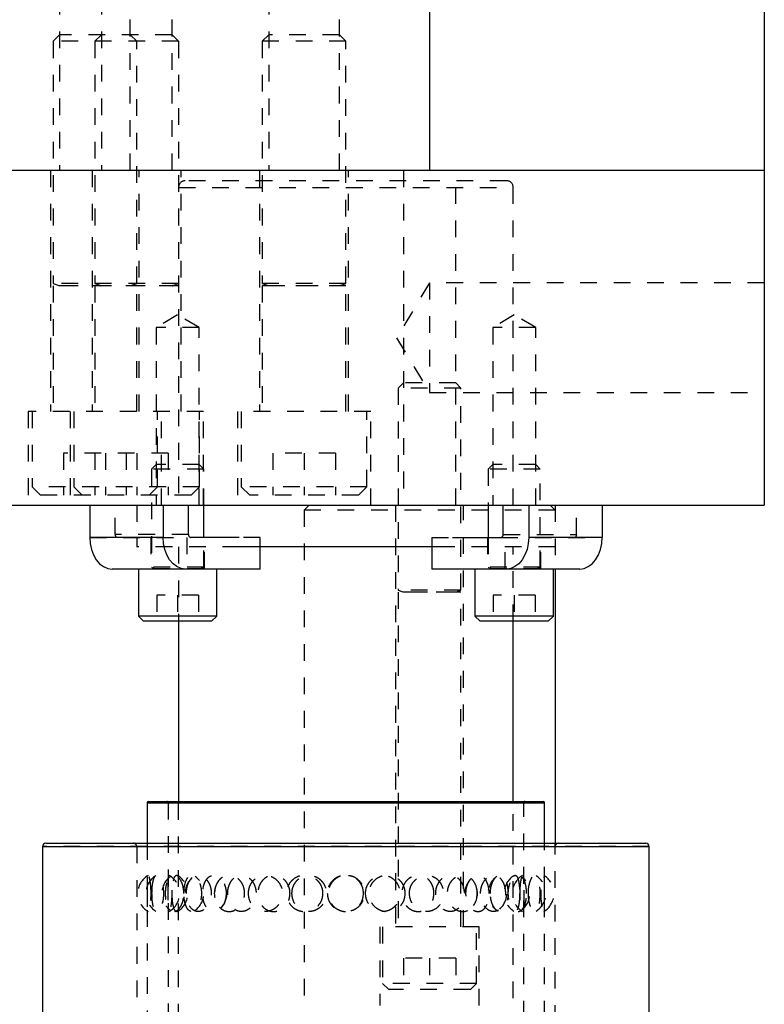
# Model space of a CAD drawing. Header units: inches. Extents: x 1772 to 2706, y -534 to -52.
# Tile 107 of 256: x 1947.83 to 1952.28, y -521.68 to -515.8. Entities that reach past the tile are written whole.
import ezdxf

# ---------------------------------------------------------------- set-up
doc = ezdxf.new("R2010")
doc.units = ezdxf.units.IN
doc.header["$LTSCALE"] = 0.5
doc.header["$MEASUREMENT"] = 0
doc.linetypes.add('HIDDEN', pattern=[0.225, 0.15, -0.075])
doc.layers.add('SID-M-H', color=4, linetype='HIDDEN')
doc.layers.add('SID-M-S', color=105, linetype='Continuous')

msp = doc.modelspace()

# ---------------------------------------------------------------- linework, layer by layer
at = {"layer": 'SID-M-H'}
for p, q in [((1948.07267, -515.06628), (1948.07267, -516.69628)), ((1948.32267, -515.06628), (1948.32267, -516.69628)), ((1948.49457, -516.69628), (1948.49457, -515.06628)), ((1948.74457, -516.69628), (1948.74457, -515.06628)), ((1949.32267, -515.06628), (1949.32267, -516.69628)), ((1949.74457, -516.69628), (1949.74457, -515.06628)), ((1948.07267, -515.88628), (1948.03362, -515.92533)), ((1948.78362, -515.92533), (1948.03362, -515.92533)), ((1948.03362, -515.92533), (1948.03362, -517.37167)), ((1948.74457, -515.88628), (1948.07267, -515.88628)), ((1948.32267, -515.88628), (1948.28362, -515.92533)), ((1948.28362, -515.92533), (1948.28362, -517.37167)), ((1948.53362, -515.92533), (1948.49457, -515.88628)), ((1948.53362, -517.37167), (1948.53362, -515.92533)), ((1948.78362, -515.92533), (1948.74457, -515.88628)), ((1948.78362, -515.92533), (1948.78362, -518.69628)), ((1949.32267, -515.88628), (1949.28362, -515.92533)), ((1949.78362, -515.92533), (1949.28362, -515.92533)), ((1949.28362, -515.92533), (1949.28362, -517.37167)), ((1949.74457, -515.88628), (1949.32267, -515.88628)), ((1949.78362, -515.92533), (1949.74457, -515.88628)), ((1949.78362, -517.37167), (1949.78362, -515.92533)), ((1948.01812, -516.69628), (1948.01812, -518.13628)), ((1948.26812, -516.69628), (1948.26812, -518.13628)), ((1948.54912, -518.13628), (1948.54912, -516.69628)), ((1948.79912, -518.13628), (1948.79912, -516.69628)), ((1949.26812, -516.69628), (1949.26812, -518.13628)), ((1949.79912, -518.13628), (1949.79912, -516.69628)), ((1950.12737, -516.69628), (1950.12737, -518.69628)), ((1950.43987, -518.69628), (1950.43987, -516.69628)), ((1950.78362, -518.69628), (1950.78362, -516.69628)), ((1950.74425, -516.75878), (1948.82299, -516.75878)), ((1948.78406, -516.79815), (1950.78318, -516.79815)), ((1948.78362, -517.37167), (1948.03362, -517.37167)), ((1948.03362, -517.37167), (1948.06848, -517.38436)), ((1948.78362, -517.38588), (1948.03362, -517.38588)), ((1948.03362, -517.38588), (1948.03362, -518.13628)), ((1948.06848, -517.38436), (1948.74877, -517.38436)), ((1948.28362, -517.37167), (1948.31848, -517.38436)), ((1948.28362, -517.38588), (1948.28362, -518.13628)), ((1948.49877, -517.38436), (1948.53362, -517.37167)), ((1948.53362, -518.13628), (1948.53362, -517.38588)), ((1948.74877, -517.38436), (1948.78362, -517.37167)), ((1949.78362, -517.37167), (1949.28362, -517.37167)), ((1949.28362, -517.37167), (1949.31848, -517.38436)), ((1949.78362, -517.38588), (1949.28362, -517.38588)), ((1949.28362, -517.38588), (1949.28362, -518.13628)), ((1949.31848, -517.38436), (1949.74877, -517.38436)), ((1949.74877, -517.38436), (1949.78362, -517.37167)), ((1949.78362, -518.13628), (1949.78362, -517.38588)), ((1950.28362, -517.36818), (1950.08648, -517.69628)), ((1950.28362, -517.36818), (1950.28362, -518.02438)), ((1952.28362, -517.36818), (1950.28362, -517.36818)), ((1948.7782, -517.55907), (1948.6497, -517.63628)), ((1948.9067, -517.63628), (1948.7782, -517.55907)), ((1950.78904, -517.55907), (1950.66054, -517.63628)), ((1950.91754, -517.63628), (1950.78904, -517.55907)), ((1948.9067, -517.63628), (1948.6497, -517.63628)), ((1948.6497, -517.63628), (1948.6497, -518.69628)), ((1948.9067, -518.69628), (1948.9067, -517.63628)), ((1950.91754, -517.63628), (1950.66054, -517.63628)), ((1950.66054, -517.63628), (1950.66054, -518.69628)), ((1950.91754, -518.69628), (1950.91754, -517.63628)), ((1950.08648, -517.69628), (1950.28362, -518.02438)), ((1950.12737, -517.96628), (1950.09612, -517.99753)), ((1950.47112, -517.99753), (1950.09612, -517.99753)), ((1950.09612, -517.99753), (1950.09612, -519.20451)), ((1950.43987, -517.96628), (1950.12737, -517.96628)), ((1950.47112, -517.99753), (1950.43987, -517.96628)), ((1950.47112, -519.20451), (1950.47112, -517.99753)), ((1950.28362, -518.02438), (1952.28362, -518.02438)), ((1948.93212, -518.13628), (1947.88512, -518.13628)), ((1947.88512, -518.13628), (1947.88512, -518.69628)), ((1947.90862, -518.13628), (1947.90862, -518.58628)), ((1948.13512, -518.13628), (1948.13512, -518.69628)), ((1948.15862, -518.13628), (1948.15862, -518.58628)), ((1948.65862, -518.58628), (1948.65862, -518.13628)), ((1948.68212, -518.69628), (1948.68212, -518.13628)), ((1948.90862, -518.58628), (1948.90862, -518.13628)), ((1948.93212, -518.69628), (1948.93212, -518.13628)), ((1949.93212, -518.13628), (1949.13512, -518.13628)), ((1949.13512, -518.13628), (1949.13512, -518.69628)), ((1949.15862, -518.13628), (1949.15862, -518.58628)), ((1949.90862, -518.58628), (1949.90862, -518.13628)), ((1949.93212, -518.69628), (1949.93212, -518.13628)), ((1948.72112, -518.38628), (1948.09612, -518.38628)), ((1948.09612, -518.38628), (1948.09612, -518.63628)), ((1948.28362, -518.38628), (1948.28362, -518.63628)), ((1948.34612, -518.38628), (1948.34612, -518.63628)), ((1948.47112, -518.38628), (1948.47112, -518.63628)), ((1948.53362, -518.38628), (1948.53362, -518.63628)), ((1948.72112, -518.38628), (1948.72112, -518.63628)), ((1949.72112, -518.38628), (1949.34612, -518.38628)), ((1949.34612, -518.38628), (1949.34612, -518.63628)), ((1949.53362, -518.38628), (1949.53362, -518.63628)), ((1949.72112, -518.38628), (1949.72112, -518.63628)), ((1948.6497, -518.45328), (1948.62195, -518.48103)), ((1948.9067, -518.45328), (1948.6497, -518.45328)), ((1948.93445, -518.48103), (1948.9067, -518.45328)), ((1950.66054, -518.45328), (1950.63279, -518.48103)), ((1950.91754, -518.45328), (1950.66054, -518.45328)), ((1950.94529, -518.48103), (1950.91754, -518.45328)), ((1948.93445, -518.48103), (1948.62195, -518.48103)), ((1948.62195, -518.48103), (1948.62195, -519.06778)), ((1948.93445, -518.69628), (1948.93445, -518.48103)), ((1950.94529, -518.48103), (1950.63279, -518.48103)), ((1950.63279, -518.48103), (1950.63279, -518.69628)), ((1950.94529, -519.06778), (1950.94529, -518.48103)), ((1948.90862, -518.58628), (1947.90862, -518.58628)), ((1947.90862, -518.58628), (1947.95862, -518.63628)), ((1948.85862, -518.63628), (1947.95862, -518.63628)), ((1948.15862, -518.58628), (1948.20862, -518.63628)), ((1948.60862, -518.63628), (1948.65862, -518.58628)), ((1948.85862, -518.63628), (1948.90862, -518.58628)), ((1949.90862, -518.58628), (1949.15862, -518.58628)), ((1949.15862, -518.58628), (1949.20862, -518.63628)), ((1949.85862, -518.63628), (1949.20862, -518.63628)), ((1949.85862, -518.63628), (1949.90862, -518.58628)), ((1948.40485, -518.87178), (1948.40485, -518.69628)), ((1948.53362, -518.69628), (1948.53362, -518.94628)), ((1949.53362, -518.72628), (1949.56362, -518.69628)), ((1950.08062, -518.69628), (1950.08062, -521.21628)), ((1950.48662, -520.9872), (1950.48662, -518.69628)), ((1951.03362, -518.72628), (1951.00362, -518.69628)), ((1951.03362, -518.69628), (1951.03362, -519.07828)), ((1951.1624, -518.87178), (1951.1624, -518.69628)), ((1951.03362, -518.72628), (1949.53362, -518.72628)), ((1949.53362, -518.72628), (1949.53362, -521.68628)), ((1948.84326, -518.87178), (1948.40485, -518.87178)), ((1950.72399, -518.87178), (1951.1624, -518.87178)), ((1948.25282, -518.88928), (1948.85563, -518.88928)), ((1948.6187, -518.88928), (1948.6187, -519.07828)), ((1948.83244, -518.88928), (1948.83244, -519.07828)), ((1948.93445, -519.06778), (1948.93445, -518.88928)), ((1948.9377, -519.07828), (1948.9377, -518.88928)), ((1949.27085, -518.88928), (1949.14655, -518.88928)), ((1949.27085, -518.94628), (1949.27085, -518.88928)), ((1950.2964, -518.88928), (1950.2964, -518.94628)), ((1950.2964, -518.88928), (1950.42069, -518.88928)), ((1950.62954, -518.88928), (1950.62954, -519.07828)), ((1950.63279, -518.88928), (1950.63279, -519.06778)), ((1950.71162, -518.88928), (1951.31442, -518.88928)), ((1950.7348, -519.07828), (1950.7348, -518.88928)), ((1950.94854, -519.07828), (1950.94854, -518.88928)), ((1949.14655, -518.94628), (1948.53362, -518.94628)), ((1948.78362, -518.94628), (1948.78362, -519.39078)), ((1951.03362, -518.94628), (1950.42069, -518.94628)), ((1950.78362, -519.39078), (1950.78362, -518.94628)), ((1948.93445, -519.06778), (1948.62195, -519.06778)), ((1948.62195, -519.06778), (1948.64551, -519.07636)), ((1948.93445, -519.07788), (1948.62195, -519.07788)), ((1948.62195, -519.07788), (1948.62195, -519.07828)), ((1948.64596, -519.07636), (1948.91044, -519.07636)), ((1948.9109, -519.07636), (1948.93445, -519.06778)), ((1948.93445, -519.07828), (1948.93445, -519.07788)), ((1950.94529, -519.06778), (1950.63279, -519.06778)), ((1950.63279, -519.06778), (1950.65635, -519.07636)), ((1950.94529, -519.07788), (1950.63279, -519.07788)), ((1950.63279, -519.07788), (1950.63279, -519.07828)), ((1950.6568, -519.07636), (1950.92129, -519.07636)), ((1950.92174, -519.07636), (1950.94529, -519.06778)), ((1950.94529, -519.07828), (1950.94529, -519.07788)), ((1950.47112, -519.20451), (1950.09612, -519.20451)), ((1950.09612, -519.20451), (1950.12318, -519.21436)), ((1950.47112, -519.21588), (1950.09612, -519.21588)), ((1950.09612, -519.21588), (1950.09612, -520.97283)), ((1950.12362, -519.21436), (1950.44362, -519.21436)), ((1950.44407, -519.21436), (1950.47112, -519.20451)), ((1950.47112, -521.21628), (1950.47112, -519.21588)), ((1948.9032, -519.23453), (1948.6532, -519.23453)), ((1948.6532, -519.23453), (1948.6532, -519.39078)), ((1948.7782, -519.23453), (1948.7782, -519.39078)), ((1948.9032, -519.23453), (1948.9032, -519.39078)), ((1950.91404, -519.23453), (1950.66404, -519.23453)), ((1950.66404, -519.23453), (1950.66404, -519.39078)), ((1950.78904, -519.23453), (1950.78904, -519.39078)), ((1950.91404, -519.23453), (1950.91404, -519.39078)), ((1948.78362, -525.77667), (1948.78362, -520.46628)), ((1950.78362, -524.44283), (1950.78362, -520.46628)), ((1950.97112, -520.47415), (1948.59612, -520.47415)), ((1948.72112, -520.47415), (1948.72112, -524.9584)), ((1950.84612, -524.9584), (1950.84612, -520.47415)), ((1951.59612, -520.73628), (1947.97112, -520.73628)), ((1948.53362, -520.73628), (1948.53362, -525.77667)), ((1948.59612, -520.71628), (1948.59612, -524.9584)), ((1950.97112, -524.9584), (1950.97112, -520.71628)), ((1951.03362, -525.38378), (1951.03362, -520.71628)), ((1950.48662, -521.21628), (1950.48662, -521.04255)), ((1950.09612, -521.06348), (1950.09612, -521.21628)), ((1950.58052, -521.21628), (1949.98672, -521.21628)), ((1949.98672, -521.21628), (1949.98672, -521.68628)), ((1950.00237, -521.21628), (1950.00237, -521.55378)), ((1950.56487, -521.55378), (1950.56487, -521.21628)), ((1950.58052, -521.68628), (1950.58052, -521.21628)), ((1950.43962, -521.40378), (1950.12762, -521.40378)), ((1950.12762, -521.40378), (1950.12762, -521.59128)), ((1950.28362, -521.40378), (1950.28362, -521.59128)), ((1950.43962, -521.40378), (1950.43962, -521.59128)), ((1950.56487, -521.55378), (1950.00237, -521.55378)), ((1950.00237, -521.55378), (1950.03987, -521.59128)), ((1950.52737, -521.59128), (1950.56487, -521.55378)), ((1950.52737, -521.59128), (1950.03987, -521.59128))]:
    msp.add_line(p, q, dxfattribs=at)
for centre, radius, start, end in [((1948.82299, -516.79815), 0.03937, 90, 180), ((1950.74425, -516.79815), 0.03937, 0, 90), ((1948.06821, -517.3851), 0.000787, 270, 70), ((1948.31821, -517.3851), 0.000787, 270, 70), ((1948.49904, -517.3851), 0.000787, 110, 270), ((1948.74904, -517.3851), 0.000787, 110, 270), ((1949.31821, -517.3851), 0.000787, 270, 70), ((1949.74904, -517.3851), 0.000787, 110, 270), ((1948.42032, -518.87397), 0.01562, 171.950533, 258.578246), ((1951.14693, -518.87397), 0.01562, 281.421754, 8.049467), ((1948.64524, -519.0771), 0.000787, 270, 70), ((1948.91117, -519.0771), 0.000787, 110, 270), ((1950.65608, -519.0771), 0.000787, 270, 70), ((1950.92201, -519.0771), 0.000787, 110, 270), ((1950.12291, -519.2151), 0.000787, 270, 70), ((1950.44434, -519.2151), 0.000787, 110, 270), ((1948.71325, -520.47415), 0.00787, 0, 90), ((1950.854, -520.47415), 0.00787, 90, 180), ((1948.51362, -520.73628), 0.02, 0, 90), ((1951.05362, -520.73628), 0.02, 90, 180), ((1948.66479, -521.01628), 0.125, 120.335595, 239.724176), ((1948.71368, -521.01628), 0.125, 122.005598, 238.211446), ((1948.80934, -521.01628), 0.125, 124.93624, 234.775809), ((1948.66479, -521.01628), 0.125, 300.47329, 59.476946), ((1948.71368, -521.01628), 0.125, 301.861213, 57.763344), ((1948.94758, -521.01628), 0.125, 131.707707, 228.537863), ((1948.80934, -521.01628), 0.125, 306.048269, 53.991189), ((1948.94758, -521.01628), 0.125, 314.111778, 45.92201), ((1950.61966, -521.01628), 0.125, 133.952718, 225.545691), ((1950.7579, -521.01628), 0.125, 125.75209, 233.813018), ((1950.61966, -521.01628), 0.125, 311.689625, 48.136762), ((1950.85356, -521.01628), 0.125, 122.241544, 237.88452), ((1950.90246, -521.01628), 0.125, 120.360318, 239.417231), ((1950.7579, -521.01628), 0.125, 305.229909, 54.894935), ((1950.85356, -521.01628), 0.125, 301.903907, 58.06964), ((1950.90246, -521.01628), 0.125, 300.513499, 59.603592), ((1949.12236, -521.01628), 0.125, 145.085802, 214.829019), ((1950.44488, -521.01628), 0.125, 324.496431, 34.788525)]:
    msp.add_arc(centre, radius, start, end, dxfattribs=at)
for points, knots in [([(1948.61942, -521.01628), (1948.61918, -521.02823), (1948.61871, -521.05214), (1948.6152, -521.08399), (1948.61058, -521.10861), (1948.60561, -521.12334), (1948.60134, -521.12616), (1948.59838, -521.11622), (1948.59684, -521.09447), (1948.59629, -521.0637), (1948.59618, -521.02798), (1948.5962, -520.99156), (1948.5964, -520.95819), (1948.59717, -520.93099), (1948.599, -520.91279), (1948.60224, -520.90592), (1948.6068, -520.91171), (1948.61197, -520.92984), (1948.6165, -520.95806), (1948.61906, -520.98867), (1948.61932, -521.0086), (1948.61942, -521.01628)], [0, 0, 0, 0, 0.0520028, 0.1039827, 0.1564753, 0.2102848, 0.2652762, 0.3208623, 0.3762398, 0.4306423, 0.4836601, 0.5355284, 0.5870576, 0.6391963, 0.6925647, 0.7472181, 0.8026932, 0.8582301, 0.9130199, 0.9664974, 1, 1, 1, 1]), ([(1948.62487, -521.01628), (1948.62512, -521.02823), (1948.62564, -521.05214), (1948.62981, -521.08399), (1948.63651, -521.10861), (1948.64591, -521.12334), (1948.65744, -521.12616), (1948.66991, -521.11622), (1948.68145, -521.09447), (1948.69002, -521.0637), (1948.69411, -521.02798), (1948.69318, -520.99156), (1948.68761, -520.95819), (1948.67836, -520.93099), (1948.66681, -520.91279), (1948.65458, -520.90592), (1948.64333, -520.91171), (1948.6343, -520.92984), (1948.62818, -520.95806), (1948.62526, -520.98867), (1948.62497, -521.0086), (1948.62487, -521.01628)], [0, 0, 0, 0, 0.0520028, 0.1039827, 0.1564753, 0.2102848, 0.2652762, 0.3208623, 0.3762398, 0.4306423, 0.4836601, 0.5355284, 0.5870576, 0.6391963, 0.6925647, 0.7472181, 0.8026932, 0.8582301, 0.9130199, 0.9664974, 1, 1, 1, 1]), ([(1948.81528, -521.01628), (1948.81459, -521.02823), (1948.8132, -521.05214), (1948.80263, -521.08399), (1948.78747, -521.10861), (1948.769, -521.12334), (1948.74966, -521.12616), (1948.73179, -521.11622), (1948.71744, -521.09447), (1948.70786, -521.0637), (1948.70358, -521.02798), (1948.70453, -520.99156), (1948.71048, -520.95819), (1948.72113, -520.93099), (1948.73602, -520.91279), (1948.75417, -520.90592), (1948.77375, -520.91171), (1948.79223, -520.92984), (1948.80663, -520.95806), (1948.81423, -520.98867), (1948.81499, -521.0086), (1948.81528, -521.01628)], [0, 0, 0, 0, 0.0520028, 0.1039827, 0.1564753, 0.2102848, 0.2652762, 0.3208623, 0.3762398, 0.4306423, 0.4836601, 0.5355284, 0.5870576, 0.6391963, 0.6925647, 0.7472181, 0.8026932, 0.8582301, 0.9130199, 0.9664974, 1, 1, 1, 1]), ([(1948.72114, -521.01628), (1948.72114, -521.02868), (1948.72115, -521.05348), (1948.72142, -521.08643), (1948.72245, -521.11104), (1948.72474, -521.1244), (1948.72834, -521.12552), (1948.73285, -521.11492), (1948.7375, -521.09388), (1948.74134, -521.06426), (1948.74338, -521.02876), (1948.74296, -520.99121), (1948.74009, -520.95623), (1948.73558, -520.92841), (1948.73067, -520.91117), (1948.72646, -520.90607), (1948.72353, -520.91296), (1948.72191, -520.93077), (1948.72127, -520.95783), (1948.72115, -520.98791), (1948.72114, -521.0081), (1948.72114, -521.01628)], [0, 0, 0, 0, 0.0554579, 0.1109395, 0.1658403, 0.2192081, 0.2711117, 0.3223399, 0.3739729, 0.4268563, 0.4812619, 0.5368274, 0.5927419, 0.6480375, 0.7019377, 0.7542614, 0.8055938, 0.8569812, 0.9093952, 0.9633154, 1, 1, 1, 1]), ([(1948.7797, -521.12239), (1948.77968, -521.12242), (1948.77598, -521.12668), (1948.7686, -521.12465), (1948.75926, -521.11515), (1948.75213, -521.09382), (1948.74747, -521.06428), (1948.74532, -521.02876), (1948.74575, -520.9912), (1948.74888, -520.95626), (1948.75481, -520.92831), (1948.76335, -520.91155), (1948.77214, -520.90579), (1948.77783, -520.9101), (1948.77975, -520.91156)], [0, 0, 0, 0, 0.0004848, 0.0928301, 0.1839738, 0.2758378, 0.3699264, 0.4667232, 0.5655837, 0.6650653, 0.7634456, 0.8593432, 0.952436, 1, 1, 1, 1]), ([(1948.81544, -521.01628), (1948.81594, -521.02868), (1948.81692, -521.05348), (1948.82484, -521.08643), (1948.83705, -521.11104), (1948.85288, -521.1244), (1948.87053, -521.12552), (1948.88813, -521.11492), (1948.90375, -521.09388), (1948.91544, -521.06426), (1948.92132, -521.02876), (1948.92011, -520.99121), (1948.91173, -520.95623), (1948.89756, -520.92841), (1948.88005, -520.91117), (1948.86192, -520.90607), (1948.84527, -520.91296), (1948.83146, -520.93077), (1948.82144, -520.95783), (1948.81621, -520.98791), (1948.81566, -521.0081), (1948.81544, -521.01628)], [0, 0, 0, 0, 0.0554579, 0.1109395, 0.1658403, 0.2192081, 0.2711117, 0.3223399, 0.3739729, 0.4268563, 0.4812619, 0.5368274, 0.5927419, 0.6480375, 0.7019377, 0.7542614, 0.8055938, 0.8569812, 0.9093952, 0.9633154, 1, 1, 1, 1]), ([(1948.83067, -521.01628), (1948.83138, -521.02823), (1948.83279, -521.05214), (1948.84392, -521.08399), (1948.86079, -521.10861), (1948.88293, -521.12334), (1948.90828, -521.12616), (1948.93401, -521.11622), (1948.95664, -521.09447), (1948.97284, -521.0637), (1948.98042, -521.02798), (1948.97871, -520.99156), (1948.96833, -520.95819), (1948.95067, -520.93099), (1948.92772, -520.91279), (1948.90215, -520.90592), (1948.87703, -520.91171), (1948.85535, -520.92984), (1948.83964, -520.95806), (1948.83174, -520.98867), (1948.83097, -521.0086), (1948.83067, -521.01628)], [0, 0, 0, 0, 0.0520028, 0.1039827, 0.1564753, 0.2102848, 0.2652762, 0.3208623, 0.3762398, 0.4306423, 0.4836601, 0.5355284, 0.5870576, 0.6391963, 0.6925647, 0.7472181, 0.8026932, 0.8582301, 0.9130199, 0.9664974, 1, 1, 1, 1]), ([(1948.92941, -520.99099), (1948.93172, -520.97934), (1948.93636, -520.95589), (1948.95203, -520.92845), (1948.97241, -520.91116), (1948.99575, -520.90607), (1949.01931, -520.91296), (1949.04075, -520.93077), (1949.05754, -520.95783), (1949.06684, -520.98791), (1949.06781, -521.0081), (1949.06821, -521.01628)], [0, 0, 0, 0, 0.1183897, 0.2380906, 0.3547708, 0.4680383, 0.5791599, 0.6904006, 0.8038637, 0.9205871, 1, 1, 1, 1]), ([(1949.17857, -521.01628), (1949.17754, -521.02823), (1949.17549, -521.05214), (1949.15968, -521.08399), (1949.13661, -521.10861), (1949.10783, -521.12334), (1949.07676, -521.12616), (1949.04707, -521.11622), (1949.02238, -521.09447), (1949.00544, -521.0637), (1948.99772, -521.02798), (1948.99945, -520.99156), (1949.0101, -520.95819), (1949.0288, -520.93099), (1949.05418, -520.91279), (1949.0841, -520.90592), (1949.11532, -520.91171), (1949.14391, -520.92984), (1949.16569, -520.95806), (1949.17702, -520.98867), (1949.17814, -521.0086), (1949.17857, -521.01628)], [0, 0, 0, 0, 0.0520028, 0.1039827, 0.1564753, 0.2102848, 0.2652762, 0.3208623, 0.3762398, 0.4306423, 0.4836601, 0.5355284, 0.5870576, 0.6391963, 0.6925647, 0.7472181, 0.8026932, 0.8582301, 0.9130199, 0.9664974, 1, 1, 1, 1]), ([(1949.07716, -521.01628), (1949.07805, -521.02868), (1949.07985, -521.05348), (1949.09405, -521.08643), (1949.11531, -521.11104), (1949.14196, -521.1244), (1949.1706, -521.12552), (1949.19825, -521.11492), (1949.22214, -521.09388), (1949.23965, -521.06426), (1949.24835, -521.02876), (1949.24657, -520.99121), (1949.23413, -520.95623), (1949.21274, -520.92841), (1949.18568, -520.91117), (1949.15674, -520.90607), (1949.12926, -520.91296), (1949.10565, -520.93077), (1949.08799, -520.95783), (1949.07854, -520.98791), (1949.07755, -521.0081), (1949.07716, -521.01628)], [0, 0, 0, 0, 0.0554579, 0.1109395, 0.1658403, 0.2192081, 0.2711117, 0.3223399, 0.3739729, 0.4268563, 0.4812619, 0.5368274, 0.5927419, 0.6480375, 0.7019377, 0.7542614, 0.8055938, 0.8569812, 0.9093952, 0.9633154, 1, 1, 1, 1]), ([(1949.20125, -521.01628), (1949.20228, -521.02823), (1949.20435, -521.05214), (1949.22051, -521.08399), (1949.24464, -521.10861), (1949.27569, -521.12334), (1949.31046, -521.12616), (1949.34502, -521.11622), (1949.37482, -521.09447), (1949.39586, -521.0637), (1949.40561, -521.02798), (1949.40342, -520.99156), (1949.39002, -520.95819), (1949.367, -520.93099), (1949.33664, -520.91279), (1949.30213, -520.90592), (1949.26749, -520.91171), (1949.23692, -520.92984), (1949.21433, -520.95806), (1949.20282, -520.98867), (1949.20169, -521.0086), (1949.20125, -521.01628)], [0, 0, 0, 0, 0.0520028, 0.1039827, 0.1564753, 0.2102848, 0.2652762, 0.3208623, 0.3762398, 0.4306423, 0.4836601, 0.5355284, 0.5870576, 0.6391963, 0.6925647, 0.7472181, 0.8026932, 0.8582301, 0.9130199, 0.9664974, 1, 1, 1, 1]), ([(1949.44957, -521.01628), (1949.44843, -521.02868), (1949.44614, -521.05348), (1949.42827, -521.08643), (1949.40228, -521.11104), (1949.37084, -521.1244), (1949.33838, -521.12552), (1949.30824, -521.11492), (1949.28309, -521.09388), (1949.26517, -521.06426), (1949.25641, -521.02876), (1949.25819, -520.99121), (1949.27076, -520.95623), (1949.29287, -520.92841), (1949.32179, -520.91117), (1949.35392, -520.90607), (1949.38568, -520.91296), (1949.41401, -520.93077), (1949.43585, -520.95783), (1949.44781, -520.98791), (1949.44907, -521.0081), (1949.44957, -521.01628)], [0, 0, 0, 0, 0.0554579, 0.1109395, 0.1658403, 0.2192081, 0.2711117, 0.3223399, 0.3739729, 0.4268563, 0.4812619, 0.5368274, 0.5927419, 0.6480375, 0.7019377, 0.7542614, 0.8055938, 0.8569812, 0.9093952, 0.9633154, 1, 1, 1, 1]), ([(1949.64648, -521.01628), (1949.6453, -521.02823), (1949.64293, -521.05214), (1949.62461, -521.08399), (1949.59763, -521.10861), (1949.56351, -521.12334), (1949.52609, -521.12616), (1949.48971, -521.11622), (1949.45896, -521.09447), (1949.43758, -521.0637), (1949.42775, -521.02798), (1949.42996, -520.99156), (1949.44348, -520.95819), (1949.46698, -520.93099), (1949.49847, -520.91279), (1949.53498, -520.90592), (1949.57244, -520.91171), (1949.60621, -520.92984), (1949.6316, -520.95806), (1949.64469, -520.98867), (1949.64598, -521.0086), (1949.64648, -521.01628)], [0, 0, 0, 0, 0.0520028, 0.1039827, 0.1564753, 0.2102848, 0.2652762, 0.3208623, 0.3762398, 0.4306423, 0.4836601, 0.5355284, 0.5870576, 0.6391963, 0.6925647, 0.7472181, 0.8026932, 0.8582301, 0.9130199, 0.9664974, 1, 1, 1, 1]), ([(1949.46102, -521.01628), (1949.46217, -521.02868), (1949.46447, -521.05348), (1949.4825, -521.08643), (1949.50913, -521.11104), (1949.54198, -521.1244), (1949.57667, -521.12552), (1949.60959, -521.11492), (1949.63761, -521.09388), (1949.65792, -521.06426), (1949.66793, -521.02876), (1949.66589, -520.99121), (1949.65155, -520.95623), (1949.62664, -520.92841), (1949.59469, -520.91117), (1949.55996, -520.90607), (1949.52639, -520.91296), (1949.49706, -520.93077), (1949.47482, -520.95783), (1949.46279, -520.98791), (1949.46153, -521.0081), (1949.46102, -521.01628)], [0, 0, 0, 0, 0.0554579, 0.1109395, 0.1658403, 0.2192081, 0.2711117, 0.3223399, 0.3739729, 0.4268563, 0.4812619, 0.5368274, 0.5927419, 0.6480375, 0.7019377, 0.7542614, 0.8055938, 0.8569812, 0.9093952, 0.9633154, 1, 1, 1, 1]), ([(1949.7517, -520.91319), (1949.75042, -520.91336), (1949.73654, -520.91528), (1949.71317, -520.93064), (1949.68741, -520.95785), (1949.67433, -520.9887), (1949.67303, -521.00861), (1949.67253, -521.01628)], [0, 0, 0, 0, 0.0277822, 0.3014371, 0.5714107, 0.8349179, 1, 1, 1, 1]), ([(1949.8887, -521.01628), (1949.8875, -521.02868), (1949.8851, -521.05348), (1949.8663, -521.08643), (1949.83868, -521.11104), (1949.80482, -521.1244), (1949.76934, -521.12552), (1949.7359, -521.11492), (1949.70761, -521.09388), (1949.68722, -521.06426), (1949.67719, -521.02876), (1949.67923, -520.99121), (1949.69361, -520.95623), (1949.71866, -520.92841), (1949.751, -520.91117), (1949.7864, -520.90607), (1949.82086, -520.91296), (1949.85118, -520.93077), (1949.87429, -520.95783), (1949.88685, -520.98791), (1949.88816, -521.0081), (1949.8887, -521.01628)], [0, 0, 0, 0, 0.0554579, 0.1109395, 0.1658403, 0.2192081, 0.2711117, 0.3223399, 0.3739729, 0.4268563, 0.4812619, 0.5368274, 0.5927419, 0.6480375, 0.7019377, 0.7542614, 0.8055938, 0.8569812, 0.9093952, 0.9633154, 1, 1, 1, 1]), ([(1949.81252, -521.11914), (1949.81879, -521.1178), (1949.83752, -521.11377), (1949.86358, -521.09408), (1949.88595, -521.06381), (1949.89616, -521.02795), (1949.89387, -520.99159), (1949.87978, -520.95812), (1949.85532, -520.93127), (1949.82648, -520.91384), (1949.80573, -520.91125), (1949.79719, -520.91019)], [0, 0, 0, 0, 0.0637565, 0.190502, 0.315016, 0.4363609, 0.5550747, 0.6730126, 0.7923452, 0.9144925, 1, 1, 1, 1]), ([(1949.90067, -521.01628), (1949.90187, -521.02868), (1949.90427, -521.05348), (1949.92301, -521.08643), (1949.95041, -521.11104), (1949.98379, -521.1244), (1950.01852, -521.12552), (1950.05102, -521.11492), (1950.07833, -521.09388), (1950.09792, -521.06426), (1950.10752, -521.02876), (1950.10557, -520.99121), (1950.0918, -520.95623), (1950.06769, -520.92841), (1950.03637, -520.91117), (1950.00186, -520.90607), (1949.968, -520.91296), (1949.93803, -520.93077), (1949.91505, -520.95783), (1949.90251, -520.98791), (1949.9012, -521.0081), (1949.90067, -521.01628)], [0, 0, 0, 0, 0.0554579, 0.1109395, 0.1658403, 0.2192081, 0.2711117, 0.3223399, 0.3739729, 0.4268563, 0.4812619, 0.5368274, 0.5927419, 0.6480375, 0.7019377, 0.7542614, 0.8055938, 0.8569812, 0.9093952, 0.9633154, 1, 1, 1, 1]), ([(1950.1381, -521.01628), (1950.13697, -521.02823), (1950.1347, -521.05214), (1950.11704, -521.08399), (1950.0908, -521.10861), (1950.05725, -521.12334), (1950.01994, -521.12616), (1949.98316, -521.11622), (1949.95167, -521.09447), (1949.92955, -521.0637), (1949.91932, -521.02798), (1949.92162, -520.99156), (1949.93567, -520.95819), (1949.95992, -520.93099), (1949.99207, -520.91279), (1950.02886, -520.90592), (1950.06608, -520.91171), (1950.09918, -520.92984), (1950.12379, -520.95806), (1950.13639, -520.98867), (1950.13763, -521.0086), (1950.1381, -521.01628)], [0, 0, 0, 0, 0.0520028, 0.1039827, 0.1564753, 0.2102848, 0.2652762, 0.3208623, 0.3762398, 0.4306423, 0.4836601, 0.5355284, 0.5870576, 0.6391963, 0.6925647, 0.7472181, 0.8026932, 0.8582301, 0.9130199, 0.9664974, 1, 1, 1, 1]), ([(1950.30965, -521.01628), (1950.30861, -521.02868), (1950.30651, -521.05348), (1950.29004, -521.08643), (1950.26556, -521.11104), (1950.23514, -521.1244), (1950.20277, -521.12552), (1950.17181, -521.11492), (1950.14527, -521.09388), (1950.12595, -521.06426), (1950.11638, -521.02876), (1950.11833, -520.99121), (1950.13202, -520.95623), (1950.15568, -520.92841), (1950.18585, -520.91117), (1950.21839, -520.90607), (1950.2496, -520.91296), (1950.27667, -520.93077), (1950.29706, -520.95783), (1950.30804, -520.98791), (1950.30919, -521.0081), (1950.30965, -521.01628)], [0, 0, 0, 0, 0.0554579, 0.1109395, 0.1658403, 0.2192081, 0.2711117, 0.3223399, 0.3739729, 0.4268563, 0.4812619, 0.5368274, 0.5927419, 0.6480375, 0.7019377, 0.7542614, 0.8055938, 0.8569812, 0.9093952, 0.9633154, 1, 1, 1, 1]), ([(1950.16301, -521.01628), (1950.16414, -521.02823), (1950.1664, -521.05214), (1950.18385, -521.08399), (1950.20943, -521.10861), (1950.24159, -521.12334), (1950.27659, -521.12616), (1950.31036, -521.11622), (1950.33871, -521.09447), (1950.35829, -521.0637), (1950.36726, -521.02798), (1950.36525, -520.99156), (1950.35289, -520.95819), (1950.33133, -520.93099), (1950.30225, -520.91279), (1950.2683, -520.90592), (1950.23319, -520.91171), (1950.20131, -520.92984), (1950.1772, -520.95806), (1950.16472, -520.98867), (1950.16349, -521.0086), (1950.16301, -521.01628)], [0, 0, 0, 0, 0.0520028, 0.1039827, 0.1564753, 0.2102848, 0.2652762, 0.3208623, 0.3762398, 0.4306423, 0.4836601, 0.5355284, 0.5870576, 0.6391963, 0.6925647, 0.7472181, 0.8026932, 0.8582301, 0.9130199, 0.9664974, 1, 1, 1, 1]), ([(1950.32008, -521.01628), (1950.32112, -521.02868), (1950.3232, -521.05348), (1950.33941, -521.08643), (1950.36286, -521.11104), (1950.39098, -521.1244), (1950.41976, -521.12552), (1950.44621, -521.11492), (1950.46809, -521.09388), (1950.48358, -521.06426), (1950.49111, -521.02876), (1950.48958, -520.99121), (1950.47876, -520.95623), (1950.45961, -520.92841), (1950.43435, -520.91117), (1950.40601, -520.90607), (1950.37773, -520.91296), (1950.3523, -520.93077), (1950.33255, -520.95783), (1950.32168, -520.98791), (1950.32054, -521.0081), (1950.32008, -521.01628)], [0, 0, 0, 0, 0.0554579, 0.1109395, 0.1658403, 0.2192081, 0.2711117, 0.3223399, 0.3739729, 0.4268563, 0.4812619, 0.5368274, 0.5927419, 0.6480375, 0.7019377, 0.7542614, 0.8055938, 0.8569812, 0.9093952, 0.9633154, 1, 1, 1, 1]), ([(1950.56844, -521.01628), (1950.56755, -521.02823), (1950.56576, -521.05214), (1950.55182, -521.08399), (1950.53086, -521.10861), (1950.50367, -521.12334), (1950.47294, -521.12616), (1950.44212, -521.11622), (1950.41532, -521.09447), (1950.39628, -521.0637), (1950.38742, -521.02798), (1950.38942, -520.99156), (1950.40157, -520.95819), (1950.42237, -520.93099), (1950.44962, -520.91279), (1950.48033, -520.90592), (1950.51088, -520.91171), (1950.53759, -520.92984), (1950.55716, -520.95806), (1950.56708, -520.98867), (1950.56806, -521.0086), (1950.56844, -521.01628)], [0, 0, 0, 0, 0.0520028, 0.1039827, 0.1564753, 0.2102848, 0.2652762, 0.3208623, 0.3762398, 0.4306423, 0.4836601, 0.5355284, 0.5870576, 0.6391963, 0.6925647, 0.7472181, 0.8026932, 0.8582301, 0.9130199, 0.9664974, 1, 1, 1, 1]), ([(1950.63965, -521.01628), (1950.63894, -521.02868), (1950.63752, -521.05348), (1950.62621, -521.08643), (1950.60911, -521.11104), (1950.58739, -521.1244), (1950.56373, -521.12552), (1950.5406, -521.11492), (1950.5204, -521.09388), (1950.50548, -521.06426), (1950.49802, -521.02876), (1950.49955, -520.99121), (1950.51019, -520.95623), (1950.52837, -520.92841), (1950.55115, -520.91117), (1950.57521, -520.90607), (1950.59777, -520.91296), (1950.6169, -520.93077), (1950.63104, -520.95783), (1950.63855, -520.98791), (1950.63934, -521.0081), (1950.63965, -521.01628)], [0, 0, 0, 0, 0.0554579, 0.1109395, 0.1658403, 0.2192081, 0.2711117, 0.3223399, 0.3739729, 0.4268563, 0.4812619, 0.5368274, 0.5927419, 0.6480375, 0.7019377, 0.7542614, 0.8055938, 0.8569812, 0.9093952, 0.9633154, 1, 1, 1, 1]), ([(1950.5879, -521.01628), (1950.58878, -521.02823), (1950.59053, -521.05214), (1950.60402, -521.08399), (1950.62356, -521.10861), (1950.64772, -521.12334), (1950.67348, -521.12616), (1950.69779, -521.11622), (1950.71775, -521.09447), (1950.7313, -521.0637), (1950.73744, -521.02798), (1950.73607, -520.99156), (1950.72758, -520.95819), (1950.71259, -520.93099), (1950.692, -520.91279), (1950.66743, -520.90592), (1950.64145, -520.91171), (1950.61739, -520.92984), (1950.5989, -520.95806), (1950.58922, -520.98867), (1950.58827, -521.0086), (1950.5879, -521.01628)], [0, 0, 0, 0, 0.0520028, 0.1039827, 0.1564753, 0.2102848, 0.2652762, 0.3208623, 0.3762398, 0.4306423, 0.4836601, 0.5355284, 0.5870576, 0.6391963, 0.6925647, 0.7472181, 0.8026932, 0.8582301, 0.9130199, 0.9664974, 1, 1, 1, 1]), ([(1950.64673, -521.01628), (1950.64743, -521.02868), (1950.64885, -521.05348), (1950.65972, -521.08643), (1950.67514, -521.11104), (1950.69316, -521.1244), (1950.711, -521.12552), (1950.72684, -521.11492), (1950.7395, -521.09388), (1950.74821, -521.06426), (1950.75236, -521.02876), (1950.75152, -520.99121), (1950.74553, -520.95623), (1950.73465, -520.92841), (1950.71981, -520.91117), (1950.70255, -520.90607), (1950.68474, -520.91296), (1950.66823, -520.93077), (1950.65513, -520.95783), (1950.64781, -520.98791), (1950.64704, -521.0081), (1950.64673, -521.01628)], [0, 0, 0, 0, 0.0554579, 0.1109395, 0.1658403, 0.2192081, 0.2711117, 0.3223399, 0.3739729, 0.4268563, 0.4812619, 0.5368274, 0.5927419, 0.6480375, 0.7019377, 0.7542614, 0.8055938, 0.8569812, 0.9093952, 0.9633154, 1, 1, 1, 1]), ([(1950.86307, -521.01628), (1950.86257, -521.02823), (1950.86159, -521.05214), (1950.85377, -521.08399), (1950.84172, -521.10861), (1950.8256, -521.12334), (1950.80674, -521.12616), (1950.78721, -521.11622), (1950.76975, -521.09447), (1950.75709, -521.0637), (1950.75112, -521.02798), (1950.75247, -520.99156), (1950.76062, -520.95819), (1950.77438, -520.93099), (1950.79202, -520.91279), (1950.81134, -520.90592), (1950.82993, -520.91171), (1950.84563, -520.92984), (1950.85678, -520.95806), (1950.86232, -520.98867), (1950.86286, -521.0086), (1950.86307, -521.01628)], [0, 0, 0, 0, 0.0520028, 0.1039827, 0.1564753, 0.2102848, 0.2652762, 0.3208623, 0.3762398, 0.4306423, 0.4836601, 0.5355284, 0.5870576, 0.6391963, 0.6925647, 0.7472181, 0.8026932, 0.8582301, 0.9130199, 0.9664974, 1, 1, 1, 1]), ([(1950.78752, -520.91142), (1950.79006, -520.90983), (1950.79629, -520.90594), (1950.80516, -520.91324), (1950.81306, -520.93069), (1950.8185, -520.95785), (1950.82124, -520.9879), (1950.82152, -521.0081), (1950.82164, -521.01628)], [0, 0, 0, 0, 0.1255494, 0.3082135, 0.4910736, 0.6775867, 0.8694592, 1, 1, 1, 1]), ([(1950.82414, -521.01628), (1950.82439, -521.02868), (1950.82488, -521.05348), (1950.82854, -521.08643), (1950.83328, -521.11104), (1950.83807, -521.1244), (1950.84189, -521.12552), (1950.84438, -521.11492), (1950.84563, -521.09388), (1950.84606, -521.06426), (1950.84611, -521.02876), (1950.84611, -520.99121), (1950.84597, -520.95623), (1950.84525, -520.92841), (1950.8434, -520.91117), (1950.8402, -520.90607), (1950.83593, -520.91296), (1950.83122, -520.93077), (1950.82703, -520.95783), (1950.82452, -520.98791), (1950.82425, -521.0081), (1950.82414, -521.01628)], [0, 0, 0, 0, 0.0554579, 0.1109395, 0.1658403, 0.2192081, 0.2711117, 0.3223399, 0.3739729, 0.4268563, 0.4812619, 0.5368274, 0.5927419, 0.6480375, 0.7019377, 0.7542614, 0.8055938, 0.8569812, 0.9093952, 0.9633154, 1, 1, 1, 1]), ([(1950.87372, -521.01628), (1950.87419, -521.02823), (1950.87514, -521.05214), (1950.88234, -521.08399), (1950.89245, -521.10861), (1950.90444, -521.12334), (1950.91651, -521.12616), (1950.92714, -521.11622), (1950.93527, -521.09447), (1950.94045, -521.0637), (1950.9427, -521.02798), (1950.9422, -520.99156), (1950.93905, -520.95819), (1950.93322, -520.93099), (1950.92467, -520.91279), (1950.91374, -520.90592), (1950.90139, -520.91171), (1950.88931, -520.92984), (1950.87963, -520.95806), (1950.87443, -520.98867), (1950.87392, -521.0086), (1950.87372, -521.01628)], [0, 0, 0, 0, 0.0520028, 0.1039827, 0.1564753, 0.2102848, 0.2652762, 0.3208623, 0.3762398, 0.4306423, 0.4836601, 0.5355284, 0.5870576, 0.6391963, 0.6925647, 0.7472181, 0.8026932, 0.8582301, 0.9130199, 0.9664974, 1, 1, 1, 1]), ([(1950.97105, -521.01628), (1950.97104, -521.02823), (1950.97102, -521.05214), (1950.97068, -521.08399), (1950.96962, -521.10861), (1950.96736, -521.12334), (1950.96364, -521.12616), (1950.95878, -521.11622), (1950.95367, -521.09447), (1950.94957, -521.0637), (1950.94754, -521.02798), (1950.948, -520.99156), (1950.95074, -520.95819), (1950.95508, -520.93099), (1950.96005, -520.91279), (1950.96464, -520.90592), (1950.96806, -520.91171), (1950.97004, -520.92984), (1950.97085, -520.95806), (1950.97103, -520.98867), (1950.97105, -521.0086), (1950.97105, -521.01628)], [0, 0, 0, 0, 0.0520028, 0.1039827, 0.1564753, 0.2102848, 0.2652762, 0.3208623, 0.3762398, 0.4306423, 0.4836601, 0.5355284, 0.5870576, 0.6391963, 0.6925647, 0.7472181, 0.8026932, 0.8582301, 0.9130199, 0.9664974, 1, 1, 1, 1]), ([(1949.06821, -521.01628), (1949.06732, -521.02868), (1949.06553, -521.05348), (1949.05168, -521.08643), (1949.03182, -521.11104), (1949.00823, -521.1244), (1948.98441, -521.12551), (1948.96274, -521.11493), (1948.94527, -521.09382), (1948.93354, -521.06755), (1948.93091, -521.0477), (1948.92982, -521.03941)], [0, 0, 0, 0, 0.1193359, 0.2387228, 0.3568599, 0.4716983, 0.5833858, 0.69362, 0.8047255, 0.9185216, 1, 1, 1, 1]), ([(1949.67253, -521.01628), (1949.67369, -521.02827), (1949.67603, -521.05224), (1949.69467, -521.08357), (1949.71545, -521.10465), (1949.73118, -521.11064), (1949.73564, -521.11234)], [0, 0, 0, 0, 0.2934271, 0.5867253, 0.8829159, 1, 1, 1, 1]), ([(1950.82164, -521.01628), (1950.82138, -521.02868), (1950.82087, -521.05349), (1950.81669, -521.08638), (1950.80992, -521.11122), (1950.80066, -521.12377), (1950.79265, -521.12673), (1950.78822, -521.12225), (1950.7875, -521.12152)], [0, 0, 0, 0, 0.197234, 0.3945525, 0.5898053, 0.779606, 0.9641991, 1, 1, 1, 1])]:
    msp.add_open_spline(points, degree=3, knots=knots, dxfattribs=at)
at = {"layer": 'SID-M-S'}
for p, q in [((1952.28362, -512.69628), (1952.28362, -518.69628)), ((1950.28362, -514.88428), (1950.28362, -516.69628)), ((1933.28362, -516.69628), (1952.28362, -516.69628)), ((1933.28362, -518.69628), (1952.28362, -518.69628)), ((1948.25282, -518.69628), (1948.25282, -518.88928)), ((1948.69123, -518.69628), (1948.69123, -518.88928)), ((1948.84326, -518.87178), (1948.84326, -518.69628)), ((1948.93445, -518.88928), (1948.93445, -518.69628)), ((1950.63279, -518.69628), (1950.63279, -518.88928)), ((1950.72399, -518.87178), (1950.72399, -518.69628)), ((1950.87602, -518.69628), (1950.87602, -518.88928)), ((1951.31442, -518.69628), (1951.31442, -518.88928)), ((1948.69123, -518.88928), (1948.25282, -518.88928)), ((1948.25282, -518.88928), (1948.25539, -518.92615)), ((1948.25539, -518.92615), (1948.26299, -518.96161)), ((1948.6938, -518.92615), (1948.69123, -518.88928)), ((1948.7014, -518.96161), (1948.6938, -518.92615)), ((1949.14655, -518.88928), (1948.85563, -518.88928)), ((1950.42069, -518.88928), (1950.71162, -518.88928)), ((1950.87345, -518.92615), (1950.86584, -518.96161)), ((1950.87602, -518.88928), (1950.87345, -518.92615)), ((1951.31442, -518.88928), (1950.87602, -518.88928)), ((1951.30425, -518.96161), (1951.31186, -518.92615)), ((1951.31186, -518.92615), (1951.31442, -518.88928)), ((1948.26299, -518.96161), (1948.27534, -518.99428)), ((1948.27534, -518.99428), (1948.29196, -519.02292)), ((1948.71375, -518.99428), (1948.7014, -518.96161)), ((1948.73037, -519.02292), (1948.71375, -518.99428)), ((1950.42069, -518.94628), (1949.14655, -518.94628)), ((1949.27085, -519.07828), (1949.27085, -518.94628)), ((1950.2964, -518.94628), (1950.2964, -519.07828)), ((1950.85349, -518.99428), (1950.83687, -519.02292)), ((1950.86584, -518.96161), (1950.85349, -518.99428)), ((1951.27528, -519.02292), (1951.2919, -518.99428)), ((1951.2919, -518.99428), (1951.30425, -518.96161)), ((1948.29196, -519.02292), (1948.31222, -519.04643)), ((1948.31222, -519.04643), (1948.33532, -519.06389)), ((1948.75062, -519.04643), (1948.73037, -519.02292)), ((1948.77373, -519.06389), (1948.75062, -519.04643)), ((1950.81662, -519.04643), (1950.79352, -519.06389)), ((1950.83687, -519.02292), (1950.81662, -519.04643)), ((1951.23192, -519.06389), (1951.25503, -519.04643)), ((1951.25503, -519.04643), (1951.27528, -519.02292)), ((1948.33532, -519.06389), (1948.36039, -519.07465)), ((1948.36039, -519.07465), (1948.38646, -519.07828)), ((1949.27085, -519.07828), (1948.38646, -519.07828)), ((1948.54383, -519.07828), (1948.54383, -519.35953)), ((1948.7988, -519.07465), (1948.77373, -519.06389)), ((1948.82487, -519.07828), (1948.7988, -519.07465)), ((1949.01258, -519.35953), (1949.01258, -519.07828)), ((1951.18078, -519.07828), (1950.2964, -519.07828)), ((1950.55467, -519.07828), (1950.55467, -519.35953)), ((1950.76845, -519.07465), (1950.74237, -519.07828)), ((1950.79352, -519.06389), (1950.76845, -519.07465)), ((1951.02342, -519.35953), (1951.02342, -519.07828)), ((1951.03362, -519.07828), (1951.03362, -520.71628)), ((1951.18078, -519.07828), (1951.20685, -519.07465)), ((1951.20685, -519.07465), (1951.23192, -519.06389)), ((1948.54383, -519.35953), (1948.57508, -519.39078)), ((1949.01258, -519.35953), (1948.54383, -519.35953)), ((1948.98133, -519.39078), (1948.57508, -519.39078)), ((1948.78362, -519.39078), (1948.78362, -520.46628)), ((1948.98133, -519.39078), (1949.01258, -519.35953)), ((1950.55467, -519.35953), (1950.58592, -519.39078)), ((1951.02342, -519.35953), (1950.55467, -519.35953)), ((1950.99217, -519.39078), (1950.58592, -519.39078)), ((1950.78362, -520.46628), (1950.78362, -519.39078)), ((1950.99217, -519.39078), (1951.02342, -519.35953)), ((1948.604, -520.46628), (1950.96325, -520.46628)), ((1948.59612, -520.47415), (1948.59612, -520.71628)), ((1948.59612, -520.47415), (1950.97112, -520.47415)), ((1950.97112, -520.71628), (1950.97112, -520.47415)), ((1947.97112, -520.73628), (1947.97112, -522.89278)), ((1947.97112, -520.73628), (1951.59612, -520.73628)), ((1947.99112, -520.71628), (1951.57612, -520.71628)), ((1951.59612, -522.89278), (1951.59612, -520.73628))]:
    msp.add_line(p, q, dxfattribs=at)
for centre, radius, start, end in [((1948.85872, -518.87397), 0.01562, 171.950533, 258.578246), ((1950.70852, -518.87397), 0.01562, 281.421754, 8.049467), ((1948.604, -520.47415), 0.00787, 90, 180), ((1950.96325, -520.47415), 0.00787, 0, 90), ((1947.99112, -520.73628), 0.02, 90, 180), ((1951.57612, -520.73628), 0.02, 0, 90)]:
    msp.add_arc(centre, radius, start, end, dxfattribs=at)

doc.saveas('drawing.dxf')
